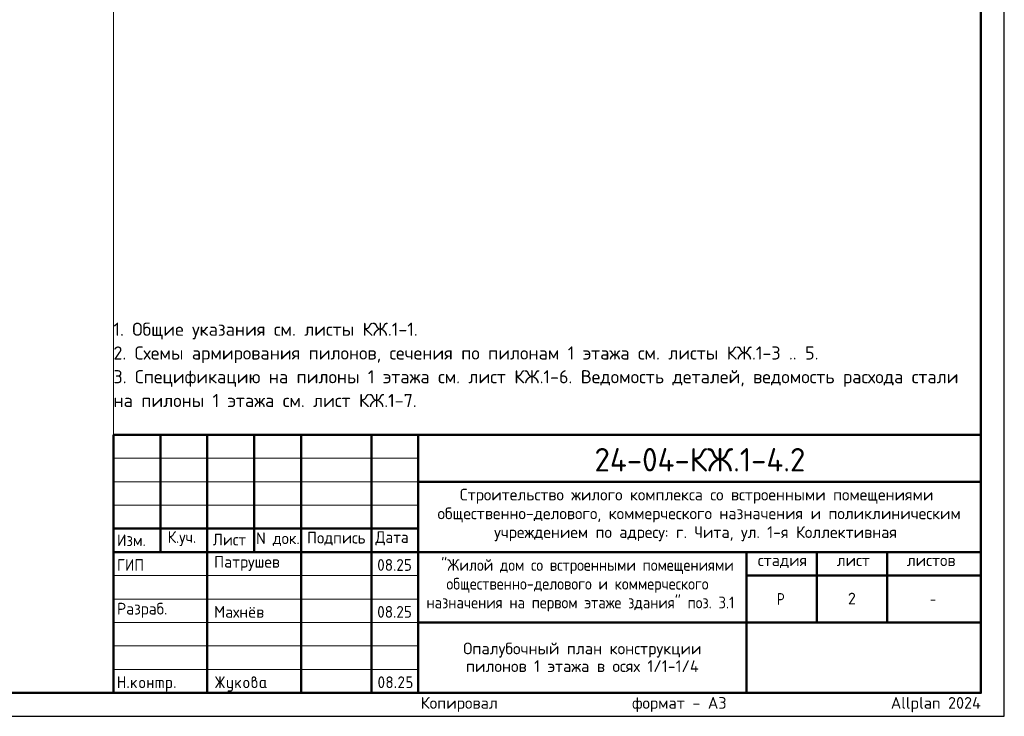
# Model space of a CAD drawing. Header units: millimetres. Extents: x 0 to 42000, y 0 to 29700.
# Tile 5 of 6: x 21000 to 42000, y 0 to 14850. Entities that reach past the tile are written whole.
import ezdxf

# ---------------------------------------------------------------- set-up
doc = ezdxf.new("R2010")
doc.units = ezdxf.units.MM
doc.layers.add('Standard', color=7, linetype='Continuous', lineweight=25)
doc.layers.add('Надписи', color=7, linetype='Continuous', lineweight=25)
doc.styles.add('ISOCPEUR', font='txt')

msp = doc.modelspace()

# ---------------------------------------------------------------- hatches: boundary and pattern name
at = {"layer": 'Standard', "linetype": 'Continuous', "lineweight": 25, "transparency": 33554687}
for points in [[(23099, 614), (23099, 839), (23099, 840), (23099, 842), (23099, 843), (23100, 844), (23100, 845), (23101, 846), (23101, 847), (23102, 848), (23103, 849), (23104, 850), (23105, 850), (23106, 851), (23107, 851), (23109, 851), (23110, 851), (23112, 851), (23113, 851), (23115, 851), (23116, 851), (23117, 851), (23118, 850), (23119, 850), (23120, 849), (23121, 848), (23122, 847), (23122, 846), (23123, 845), (23123, 844), (23124, 843), (23124, 842), (23124, 840), (23124, 839), (23124, 751), (23224, 751), (23224, 839), (23224, 840), (23224, 842), (23224, 843), (23225, 844), (23225, 845), (23226, 846), (23226, 847), (23227, 848), (23228, 849), (23229, 850), (23230, 850), (23231, 851), (23232, 851), (23233, 851), (23235, 851), (23236, 851), (23238, 851), (23239, 851), (23241, 851), (23242, 851), (23243, 850), (23244, 850), (23245, 849), (23246, 848), (23247, 847), (23247, 846), (23248, 845), (23248, 844), (23249, 843), (23249, 842), (23249, 840), (23249, 839), (23249, 614), (23249, 612), (23249, 611), (23249, 609), (23248, 608), (23248, 607), (23247, 606), (23247, 605), (23246, 604), (23245, 604), (23244, 603), (23243, 602), (23242, 602), (23241, 602), (23239, 601), (23238, 601), (23236, 601), (23235, 601), (23233, 601), (23232, 602), (23231, 602), (23230, 602), (23229, 603), (23228, 604), (23227, 604), (23226, 605), (23226, 606), (23225, 607), (23225, 608), (23224, 609), (23224, 611), (23224, 612), (23224, 614), (23224, 726), (23124, 726), (23124, 614), (23124, 612), (23124, 611), (23124, 609), (23123, 608), (23123, 607), (23122, 606), (23122, 605), (23121, 604), (23120, 604), (23119, 603), (23118, 602), (23117, 602), (23116, 602), (23115, 601), (23113, 601), (23112, 601), (23110, 601), (23109, 601), (23107, 602), (23106, 602), (23105, 602), (23104, 603), (23103, 604), (23102, 604), (23101, 605), (23101, 606), (23100, 607), (23100, 608), (23099, 609), (23099, 611), (23099, 612)], [(25259, 704), (25194, 607), (25193, 605), (25192, 604), (25191, 603), (25190, 603), (25188, 602), (25187, 602), (25185, 601), (25183, 601), (25182, 601), (25180, 601), (25179, 602), (25178, 602), (25177, 603), (25176, 603), (25175, 604), (25174, 605), (25173, 605), (25173, 606), (25172, 607), (25172, 609), (25171, 610), (25171, 611), (25171, 613), (25171, 614), (25171, 616), (25172, 618), (25172, 619), (25173, 621), (25243, 726), (25173, 832), (25172, 833), (25172, 835), (25171, 837), (25171, 838), (25171, 840), (25171, 841), (25171, 843), (25172, 844), (25172, 845), (25173, 846), (25173, 847), (25174, 848), (25175, 849), (25176, 849), (25177, 850), (25178, 850), (25179, 851), (25181, 851), (25182, 851), (25184, 851), (25185, 851), (25187, 851), (25188, 851), (25189, 850), (25191, 849), (25192, 848), (25193, 847), (25194, 846), (25259, 749), (25259, 839), (25259, 840), (25259, 842), (25259, 843), (25259, 844), (25260, 845), (25260, 846), (25261, 847), (25262, 848), (25262, 849), (25263, 850), (25264, 850), (25266, 851), (25267, 851), (25268, 851), (25269, 851), (25271, 851), (25273, 851), (25274, 851), (25275, 851), (25277, 851), (25278, 850), (25279, 850), (25280, 849), (25280, 848), (25281, 847), (25282, 846), (25282, 845), (25283, 844), (25283, 843), (25283, 842), (25284, 840), (25284, 839), (25284, 749), (25348, 846), (25349, 847), (25350, 848), (25351, 849), (25353, 850), (25354, 851), (25356, 851), (25357, 851), (25359, 851), (25360, 851), (25361, 851), (25362, 851), (25363, 850), (25365, 850), (25366, 849), (25367, 848), (25367, 847), (25368, 847), (25369, 846), (25370, 845), (25370, 843), (25371, 842), (25371, 841), (25371, 840), (25371, 839), (25371, 837), (25371, 835), (25370, 833), (25369, 832), (25299, 726), (25369, 621), (25370, 619), (25371, 617), (25371, 616), (25371, 614), (25371, 613), (25371, 611), (25371, 610), (25370, 609), (25370, 608), (25369, 607), (25368, 606), (25368, 605), (25367, 604), (25366, 603), (25365, 603), (25364, 602), (25363, 602), (25361, 602), (25360, 601), (25359, 601), (25357, 601), (25356, 602), (25354, 602), (25353, 603), (25351, 603), (25350, 604), (25349, 605), (25348, 607), (25284, 704), (25284, 614), (25284, 612), (25283, 611), (25283, 609), (25283, 608), (25282, 607), (25282, 606), (25281, 605), (25280, 604), (25280, 604), (25279, 603), (25278, 602), (25277, 602), (25275, 602), (25274, 601), (25273, 601), (25271, 601), (25269, 601), (25268, 601), (25267, 602), (25266, 602), (25264, 602), (25263, 603), (25262, 604), (25262, 604), (25261, 605), (25260, 606), (25260, 607), (25259, 608), (25259, 609), (25259, 611), (25259, 612), (25259, 614)], [(29137, 851), (29140, 851), (29144, 851), (29147, 851), (29150, 850), (29153, 850), (29156, 849), (29158, 848), (29161, 847), (29164, 846), (29167, 844), (29169, 843), (29172, 841), (29174, 839), (29177, 837), (29179, 835), (29181, 833), (29184, 831), (29186, 828), (29188, 826), (29189, 823), (29191, 821), (29193, 818), (29194, 816), (29195, 813), (29196, 810), (29197, 807), (29198, 804), (29198, 801), (29199, 798), (29199, 795), (29200, 792), (29200, 789), (29200, 784), (29199, 780), (29198, 775), (29197, 771), (29195, 766), (29193, 762), (29191, 757), (29188, 753), (29110, 626), (29187, 626), (29189, 626), (29190, 626), (29191, 626), (29193, 626), (29194, 625), (29195, 625), (29196, 624), (29197, 623), (29197, 622), (29198, 621), (29198, 620), (29199, 619), (29199, 618), (29199, 617), (29200, 615), (29200, 614), (29200, 612), (29199, 611), (29199, 610), (29199, 608), (29198, 607), (29198, 606), (29197, 605), (29197, 604), (29196, 604), (29195, 603), (29194, 602), (29193, 602), (29191, 602), (29190, 601), (29189, 601), (29187, 601), (29087, 601), (29086, 601), (29084, 601), (29083, 602), (29082, 602), (29081, 602), (29080, 603), (29079, 604), (29078, 604), (29077, 605), (29076, 606), (29076, 607), (29075, 608), (29075, 609), (29075, 611), (29075, 612), (29075, 614), (29075, 616), (29075, 617), (29076, 619), (29077, 621), (29168, 768), (29170, 771), (29171, 773), (29172, 776), (29173, 778), (29174, 781), (29174, 783), (29175, 786), (29175, 789), (29175, 793), (29174, 796), (29173, 800), (29172, 803), (29171, 806), (29168, 809), (29166, 813), (29164, 815), (29161, 818), (29158, 820), (29155, 822), (29152, 823), (29148, 825), (29145, 826), (29141, 826), (29137, 826), (29135, 826), (29132, 826), (29129, 825), (29127, 824), (29124, 823), (29122, 822), (29119, 820), (29117, 818), (29114, 816), (29112, 814), (29110, 812), (29107, 809), (29105, 806), (29103, 802), (29100, 799), (29098, 795), (29097, 793), (29096, 792), (29095, 791), (29094, 790), (29092, 790), (29091, 789), (29089, 789), (29087, 789), (29086, 789), (29084, 789), (29083, 789), (29082, 790), (29081, 790), (29080, 791), (29079, 791), (29078, 792), (29077, 793), (29076, 794), (29076, 795), (29075, 796), (29075, 797), (29075, 798), (29075, 800), (29075, 801), (29075, 803), (29075, 804), (29075, 805), (29076, 806), (29079, 812), (29082, 817), (29085, 822), (29088, 826), (29092, 830), (29095, 834), (29099, 837), (29103, 840), (29107, 843), (29111, 845), (29115, 847), (29119, 848), (29123, 850), (29128, 851), (29132, 851)], [(29250, 739), (29250, 839), (29250, 840), (29250, 842), (29250, 843), (29250, 844), (29251, 845), (29251, 846), (29252, 847), (29253, 848), (29253, 849), (29254, 850), (29255, 850), (29257, 851), (29258, 851), (29259, 851), (29261, 851), (29262, 851), (29349, 851), (29351, 851), (29352, 851), (29354, 851), (29355, 851), (29356, 850), (29357, 850), (29358, 849), (29359, 848), (29359, 847), (29360, 846), (29361, 845), (29361, 844), (29361, 843), (29362, 842), (29362, 840), (29362, 839), (29362, 837), (29362, 836), (29361, 834), (29361, 833), (29361, 832), (29360, 831), (29359, 830), (29359, 829), (29358, 829), (29357, 828), (29356, 827), (29355, 827), (29354, 827), (29352, 826), (29351, 826), (29349, 826), (29275, 826), (29275, 751), (29312, 751), (29315, 751), (29318, 751), (29322, 751), (29324, 750), (29327, 750), (29330, 749), (29333, 748), (29336, 747), (29339, 746), (29341, 744), (29344, 743), (29347, 741), (29349, 739), (29351, 737), (29354, 735), (29356, 733), (29358, 731), (29360, 728), (29362, 726), (29364, 723), (29366, 721), (29367, 718), (29369, 715), (29370, 713), (29371, 710), (29372, 707), (29373, 704), (29373, 701), (29374, 698), (29374, 695), (29374, 692), (29374, 689), (29374, 664), (29374, 661), (29374, 657), (29374, 654), (29373, 651), (29373, 648), (29372, 645), (29371, 643), (29370, 640), (29369, 637), (29367, 634), (29366, 632), (29364, 629), (29362, 627), (29360, 624), (29358, 622), (29356, 620), (29354, 617), (29351, 615), (29349, 613), (29346, 612), (29344, 610), (29341, 608), (29339, 607), (29336, 606), (29333, 605), (29330, 604), (29327, 603), (29324, 602), (29321, 602), (29318, 602), (29315, 601), (29312, 601), (29262, 601), (29261, 601), (29259, 601), (29258, 602), (29257, 602), (29255, 602), (29254, 603), (29253, 604), (29253, 604), (29252, 605), (29251, 606), (29251, 607), (29250, 608), (29250, 610), (29250, 611), (29250, 612), (29250, 614), (29250, 615), (29250, 617), (29250, 618), (29250, 619), (29251, 620), (29251, 621), (29252, 622), (29253, 623), (29253, 624), (29254, 625), (29255, 625), (29257, 626), (29258, 626), (29259, 626), (29261, 626), (29262, 626), (29312, 626), (29316, 626), (29319, 627), (29323, 628), (29326, 629), (29330, 630), (29333, 632), (29336, 634), (29338, 637), (29341, 640), (29343, 643), (29345, 646), (29347, 649), (29348, 653), (29349, 656), (29349, 660), (29349, 664), (29349, 689), (29349, 693), (29349, 696), (29348, 700), (29347, 703), (29345, 707), (29343, 710), (29341, 713), (29338, 715), (29336, 718), (29333, 720), (29330, 722), (29326, 724), (29323, 725), (29319, 726), (29316, 726), (29312, 726), (29262, 726), (29261, 726), (29259, 726), (29258, 727), (29257, 727), (29255, 727), (29254, 728), (29253, 729), (29253, 729), (29252, 730), (29251, 731), (29251, 732), (29250, 733), (29250, 734), (29250, 736), (29250, 737)], [(23299, 626), (23299, 628), (23299, 629), (23299, 631), (23300, 632), (23300, 633), (23301, 634), (23301, 635), (23302, 636), (23303, 637), (23304, 637), (23305, 638), (23306, 638), (23307, 638), (23309, 639), (23310, 639), (23312, 639), (23313, 639), (23314, 639), (23316, 638), (23317, 638), (23318, 638), (23319, 637), (23320, 637), (23321, 636), (23322, 635), (23322, 634), (23323, 633), (23323, 632), (23324, 631), (23324, 629), (23324, 628), (23324, 626), (23324, 614), (23324, 612), (23324, 611), (23324, 610), (23323, 608), (23323, 607), (23322, 606), (23322, 605), (23321, 604), (23320, 604), (23319, 603), (23318, 602), (23317, 602), (23316, 602), (23314, 601), (23313, 601), (23312, 601), (23310, 601), (23309, 601), (23307, 602), (23306, 602), (23305, 602), (23304, 603), (23303, 604), (23302, 604), (23301, 605), (23301, 606), (23300, 607), (23300, 608), (23299, 610), (23299, 611), (23299, 612), (23299, 614)], [(23399, 694), (23478, 773), (23478, 773), (23479, 774), (23480, 775), (23482, 775), (23483, 776), (23484, 776), (23485, 776), (23486, 776), (23488, 776), (23489, 776), (23491, 776), (23492, 775), (23493, 775), (23494, 774), (23495, 774), (23496, 773), (23497, 772), (23497, 771), (23498, 770), (23498, 769), (23499, 768), (23499, 767), (23499, 765), (23499, 764), (23499, 762), (23499, 761), (23498, 760), (23498, 759), (23497, 758), (23497, 757), (23496, 756), (23495, 755), (23440, 700), (23496, 621), (23498, 619), (23498, 617), (23499, 616), (23499, 614), (23499, 612), (23499, 611), (23499, 609), (23498, 608), (23498, 607), (23497, 606), (23497, 605), (23496, 604), (23495, 604), (23494, 603), (23493, 602), (23492, 602), (23491, 602), (23489, 601), (23488, 601), (23486, 601), (23485, 601), (23483, 602), (23482, 602), (23480, 603), (23479, 603), (23478, 604), (23477, 605), (23476, 607), (23422, 682), (23399, 659), (23399, 614), (23399, 612), (23399, 611), (23399, 609), (23398, 608), (23398, 607), (23397, 606), (23397, 605), (23396, 604), (23395, 604), (23394, 603), (23393, 602), (23392, 602), (23391, 602), (23389, 601), (23388, 601), (23386, 601), (23385, 601), (23383, 601), (23382, 602), (23381, 602), (23380, 602), (23379, 603), (23378, 604), (23377, 604), (23376, 605), (23376, 606), (23375, 607), (23375, 608), (23374, 609), (23374, 611), (23374, 612), (23374, 614), (23374, 764), (23374, 765), (23374, 767), (23374, 768), (23375, 769), (23375, 770), (23376, 771), (23376, 772), (23377, 773), (23378, 774), (23379, 774), (23380, 775), (23381, 775), (23382, 776), (23383, 776), (23385, 776), (23386, 776), (23388, 776), (23389, 776), (23391, 776), (23392, 775), (23393, 775), (23394, 774), (23395, 774), (23396, 773), (23397, 772), (23397, 771), (23398, 770), (23398, 769), (23399, 768), (23399, 767), (23399, 765), (23399, 764)], [(23749, 676), (23749, 614), (23749, 612), (23748, 611), (23748, 609), (23748, 608), (23747, 607), (23747, 606), (23746, 605), (23746, 604), (23745, 604), (23744, 603), (23743, 602), (23742, 602), (23740, 602), (23739, 601), (23738, 601), (23736, 601), (23735, 601), (23733, 601), (23732, 602), (23731, 602), (23729, 602), (23729, 603), (23728, 604), (23727, 604), (23726, 605), (23725, 606), (23725, 607), (23724, 608), (23724, 609), (23724, 611), (23724, 612), (23724, 614), (23724, 764), (23724, 765), (23724, 767), (23724, 768), (23724, 769), (23725, 770), (23725, 771), (23726, 772), (23727, 773), (23728, 774), (23729, 774), (23729, 775), (23731, 775), (23732, 776), (23733, 776), (23735, 776), (23736, 776), (23738, 776), (23739, 776), (23740, 776), (23742, 775), (23743, 775), (23744, 774), (23745, 774), (23746, 773), (23746, 772), (23747, 771), (23747, 770), (23748, 769), (23748, 768), (23748, 767), (23749, 765), (23749, 764), (23749, 701), (23823, 701), (23823, 764), (23823, 765), (23824, 767), (23824, 768), (23824, 769), (23825, 770), (23825, 771), (23826, 772), (23826, 773), (23827, 774), (23828, 774), (23829, 775), (23830, 775), (23832, 776), (23833, 776), (23834, 776), (23836, 776), (23837, 776), (23839, 776), (23840, 776), (23841, 775), (23843, 775), (23843, 774), (23844, 774), (23845, 773), (23846, 772), (23847, 771), (23847, 770), (23848, 769), (23848, 768), (23848, 767), (23848, 765), (23848, 764), (23848, 614), (23848, 612), (23848, 611), (23848, 609), (23848, 608), (23847, 607), (23847, 606), (23846, 605), (23845, 604), (23844, 604), (23843, 603), (23843, 602), (23841, 602), (23840, 602), (23839, 601), (23837, 601), (23836, 601), (23834, 601), (23833, 601), (23832, 602), (23830, 602), (23829, 602), (23828, 603), (23827, 604), (23826, 604), (23826, 605), (23825, 606), (23825, 607), (23824, 608), (23824, 609), (23824, 611), (23823, 612), (23823, 614), (23823, 676)], [(23911, 776), (24023, 776), (24026, 776), (24028, 776), (24031, 776), (24033, 775), (24036, 775), (24038, 774), (24040, 773), (24043, 773), (24045, 772), (24047, 770), (24049, 769), (24051, 768), (24053, 767), (24055, 765), (24057, 763), (24059, 762), (24061, 760), (24062, 758), (24064, 756), (24065, 754), (24067, 752), (24068, 750), (24069, 748), (24070, 745), (24071, 743), (24071, 741), (24072, 739), (24072, 736), (24073, 734), (24073, 731), (24073, 729), (24073, 726), (24073, 614), (24073, 612), (24073, 611), (24073, 609), (24073, 608), (24072, 607), (24072, 606), (24071, 605), (24070, 604), (24069, 604), (24068, 603), (24067, 602), (24066, 602), (24065, 602), (24064, 601), (24062, 601), (24061, 601), (24059, 601), (24058, 601), (24057, 602), (24055, 602), (24054, 602), (24053, 603), (24052, 604), (24051, 604), (24051, 605), (24050, 606), (24049, 607), (24049, 608), (24049, 609), (24048, 611), (24048, 612), (24048, 614), (24048, 726), (24048, 729), (24048, 731), (24047, 734), (24046, 736), (24046, 738), (24044, 740), (24043, 742), (24041, 744), (24039, 746), (24037, 747), (24035, 748), (24033, 749), (24031, 750), (24028, 751), (24026, 751), (24023, 751), (23998, 751), (23998, 614), (23998, 612), (23998, 611), (23998, 609), (23998, 608), (23997, 607), (23997, 606), (23996, 605), (23995, 604), (23995, 604), (23994, 603), (23993, 602), (23991, 602), (23990, 602), (23989, 601), (23987, 601), (23986, 601), (23984, 601), (23983, 601), (23982, 602), (23980, 602), (23979, 602), (23978, 603), (23977, 604), (23977, 604), (23976, 605), (23975, 606), (23975, 607), (23974, 608), (23974, 609), (23974, 611), (23973, 612), (23973, 614), (23973, 751), (23924, 751), (23924, 614), (23924, 612), (23923, 611), (23923, 609), (23923, 608), (23922, 607), (23922, 606), (23921, 605), (23920, 604), (23920, 604), (23919, 603), (23918, 602), (23916, 602), (23915, 602), (23914, 601), (23913, 601), (23911, 601), (23909, 601), (23908, 601), (23907, 602), (23906, 602), (23904, 602), (23903, 603), (23902, 604), (23902, 604), (23901, 605), (23900, 606), (23900, 607), (23899, 608), (23899, 609), (23899, 611), (23898, 612), (23898, 614), (23898, 764), (23898, 765), (23899, 767), (23899, 768), (23899, 769), (23900, 770), (23900, 771), (23901, 772), (23902, 773), (23902, 774), (23903, 774), (23904, 775), (23906, 775), (23907, 776), (23908, 776), (23909, 776)], [(24298, 626), (24298, 628), (24298, 629), (24299, 631), (24299, 632), (24299, 633), (24300, 634), (24301, 635), (24301, 636), (24302, 637), (24303, 637), (24304, 638), (24305, 638), (24307, 638), (24308, 639), (24309, 639), (24311, 639), (24312, 639), (24314, 639), (24315, 638), (24316, 638), (24317, 638), (24318, 637), (24319, 637), (24320, 636), (24321, 635), (24322, 634), (24322, 633), (24323, 632), (24323, 631), (24323, 629), (24323, 628), (24323, 626), (24323, 614), (24323, 612), (24323, 611), (24323, 610), (24323, 608), (24322, 607), (24322, 606), (24321, 605), (24320, 604), (24319, 604), (24318, 603), (24317, 602), (24316, 602), (24315, 602), (24314, 601), (24312, 601), (24311, 601), (24309, 601), (24308, 601), (24307, 602), (24305, 602), (24304, 602), (24303, 603), (24302, 604), (24301, 604), (24301, 605), (24300, 606), (24299, 607), (24299, 608), (24299, 610), (24298, 611), (24298, 612), (24298, 614)], [(25521, 576), (25521, 601), (25471, 601), (25468, 601), (25466, 602), (25463, 602), (25461, 602), (25458, 603), (25456, 603), (25454, 604), (25452, 605), (25449, 606), (25447, 607), (25445, 608), (25443, 609), (25441, 611), (25439, 612), (25437, 614), (25436, 616), (25434, 618), (25432, 620), (25431, 622), (25429, 624), (25428, 626), (25427, 628), (25426, 630), (25425, 632), (25424, 634), (25423, 637), (25422, 639), (25422, 641), (25422, 644), (25421, 646), (25421, 649), (25421, 651), (25421, 764), (25421, 765), (25421, 767), (25421, 768), (25422, 769), (25422, 770), (25423, 771), (25423, 772), (25424, 773), (25425, 774), (25426, 774), (25427, 775), (25428, 775), (25429, 776), (25431, 776), (25432, 776), (25434, 776), (25435, 776), (25437, 776), (25438, 776), (25439, 775), (25440, 775), (25441, 774), (25442, 774), (25443, 773), (25444, 772), (25444, 771), (25445, 770), (25445, 769), (25446, 768), (25446, 767), (25446, 765), (25446, 764), (25446, 651), (25446, 649), (25447, 646), (25447, 644), (25448, 642), (25449, 640), (25450, 638), (25452, 636), (25454, 634), (25455, 632), (25457, 630), (25459, 629), (25462, 628), (25464, 627), (25466, 627), (25468, 626), (25471, 626), (25521, 626), (25521, 764), (25521, 765), (25521, 767), (25521, 768), (25522, 769), (25522, 770), (25523, 771), (25523, 772), (25524, 773), (25525, 774), (25526, 774), (25527, 775), (25528, 775), (25529, 776), (25530, 776), (25532, 776), (25533, 776), (25535, 776), (25536, 776), (25538, 776), (25539, 775), (25540, 775), (25541, 774), (25542, 774), (25543, 773), (25544, 772), (25544, 771), (25545, 770), (25545, 769), (25545, 768), (25546, 767), (25546, 765), (25546, 764), (25546, 576), (25546, 574), (25546, 571), (25545, 569), (25545, 566), (25545, 564), (25544, 562), (25543, 559), (25542, 557), (25541, 555), (25540, 553), (25539, 551), (25538, 549), (25537, 547), (25535, 545), (25533, 543), (25532, 541), (25530, 539), (25528, 538), (25526, 536), (25524, 535), (25522, 533), (25520, 532), (25518, 531), (25516, 530), (25514, 529), (25511, 528), (25509, 528), (25507, 527), (25504, 527), (25502, 527), (25499, 526), (25497, 526), (25446, 526), (25445, 526), (25443, 527), (25442, 527), (25441, 527), (25440, 528), (25439, 528), (25438, 529), (25437, 529), (25436, 530), (25435, 531), (25435, 532), (25434, 533), (25434, 535), (25434, 536), (25434, 537), (25434, 539), (25434, 540), (25434, 541), (25434, 542), (25435, 544), (25435, 545), (25436, 546), (25436, 547), (25437, 548), (25438, 549), (25439, 549), (25440, 550), (25442, 550), (25443, 551), (25444, 551), (25445, 551), (25446, 551), (25496, 551), (25499, 551), (25501, 552), (25503, 552), (25506, 553), (25508, 554), (25510, 555), (25512, 557), (25514, 558), (25515, 560), (25517, 562), (25518, 564), (25519, 566), (25520, 568), (25520, 571), (25521, 573)], [(25621, 694), (25700, 773), (25700, 773), (25701, 774), (25702, 775), (25704, 775), (25705, 776), (25706, 776), (25707, 776), (25708, 776), (25710, 776), (25711, 776), (25713, 776), (25714, 775), (25715, 775), (25716, 774), (25717, 774), (25718, 773), (25719, 772), (25719, 771), (25720, 770), (25720, 769), (25721, 768), (25721, 767), (25721, 765), (25721, 764), (25721, 762), (25721, 761), (25721, 760), (25720, 759), (25720, 758), (25719, 757), (25718, 756), (25717, 755), (25662, 700), (25719, 621), (25720, 619), (25720, 617), (25721, 616), (25721, 614), (25721, 612), (25721, 611), (25721, 609), (25720, 608), (25720, 607), (25719, 606), (25719, 605), (25718, 604), (25717, 604), (25716, 603), (25715, 602), (25714, 602), (25713, 602), (25711, 601), (25710, 601), (25708, 601), (25707, 601), (25705, 602), (25704, 602), (25703, 603), (25701, 603), (25700, 604), (25699, 605), (25698, 607), (25644, 682), (25621, 659), (25621, 614), (25621, 612), (25621, 611), (25621, 609), (25620, 608), (25620, 607), (25619, 606), (25619, 605), (25618, 604), (25617, 604), (25616, 603), (25615, 602), (25614, 602), (25613, 602), (25611, 601), (25610, 601), (25608, 601), (25607, 601), (25606, 601), (25604, 602), (25603, 602), (25602, 602), (25601, 603), (25600, 604), (25599, 604), (25598, 605), (25598, 606), (25597, 607), (25597, 608), (25596, 609), (25596, 611), (25596, 612), (25596, 614), (25596, 764), (25596, 765), (25596, 767), (25596, 768), (25597, 769), (25597, 770), (25598, 771), (25598, 772), (25599, 773), (25600, 774), (25601, 774), (25602, 775), (25603, 775), (25604, 776), (25606, 776), (25607, 776), (25608, 776), (25610, 776), (25611, 776), (25613, 776), (25614, 775), (25615, 775), (25616, 774), (25617, 774), (25618, 773), (25619, 772), (25619, 771), (25620, 770), (25620, 769), (25621, 768), (25621, 767), (25621, 765), (25621, 764)], [(29000, 626), (29000, 628), (29000, 629), (29000, 631), (29001, 632), (29001, 633), (29002, 634), (29002, 635), (29003, 636), (29004, 637), (29005, 637), (29006, 638), (29007, 638), (29008, 638), (29009, 639), (29011, 639), (29012, 639), (29014, 639), (29015, 639), (29017, 638), (29018, 638), (29019, 638), (29020, 637), (29021, 637), (29022, 636), (29023, 635), (29023, 634), (29024, 633), (29024, 632), (29024, 631), (29025, 629), (29025, 628), (29025, 626), (29025, 614), (29025, 612), (29025, 611), (29024, 610), (29024, 608), (29024, 607), (29023, 606), (29023, 605), (29022, 604), (29021, 604), (29020, 603), (29019, 602), (29018, 602), (29017, 602), (29015, 601), (29014, 601), (29012, 601), (29011, 601), (29009, 601), (29008, 602), (29007, 602), (29006, 602), (29005, 603), (29004, 604), (29003, 604), (29002, 605), (29002, 606), (29001, 607), (29001, 608), (29000, 610), (29000, 611), (29000, 612), (29000, 614)]]:
    msp.add_hatch(color=7, dxfattribs=at).paths.add_polyline_path(points, flags=16)
h = msp.add_hatch(color=7, dxfattribs=at)
h.paths.add_polyline_path([(25971, 764), (25975, 767), (25979, 769), (25982, 772), (25986, 773), (25990, 775), (25993, 775), (25997, 776), (26000, 776), (26002, 776), (26004, 777), (26006, 777), (26007, 778), (26009, 779), (26011, 781), (26013, 783), (26014, 785), (26016, 787), (26017, 789), (26018, 791), (26019, 793), (26020, 795), (26020, 797), (26021, 799), (26021, 801), (26021, 804), (26020, 806), (26020, 809), (26019, 811), (26018, 813), (26017, 815), (26015, 817), (26014, 819), (26012, 821), (26010, 822), (26008, 824), (26005, 824), (26003, 825), (26001, 826), (25998, 826), (25996, 826), (25993, 826), (25991, 826), (25988, 825), (25986, 824), (25984, 823), (25982, 822), (25980, 821), (25978, 819), (25976, 817), (25975, 815), (25973, 813), (25973, 811), (25972, 809), (25971, 806), (25971, 804), (25971, 801)])
h.paths.add_polyline_path([(26033, 771), (26037, 769), (26041, 767), (26045, 765), (26048, 762), (26052, 759), (26055, 756), (26058, 752), (26060, 748), (26063, 744), (26065, 740), (26067, 736), (26068, 732), (26069, 727), (26070, 723), (26070, 718), (26070, 714), (26070, 664), (26070, 661), (26070, 657), (26070, 654), (26069, 651), (26069, 648), (26068, 645), (26067, 642), (26066, 640), (26065, 637), (26063, 634), (26062, 632), (26060, 629), (26058, 627), (26056, 624), (26054, 622), (26052, 619), (26050, 617), (26048, 615), (26045, 613), (26043, 612), (26040, 610), (26037, 608), (26035, 607), (26032, 606), (26029, 605), (26026, 604), (26024, 603), (26021, 602), (26018, 602), (26014, 602), (26011, 601), (26008, 601), (26005, 601), (26002, 602), (25999, 602), (25996, 602), (25993, 603), (25990, 604), (25987, 605), (25984, 606), (25981, 607), (25979, 608), (25976, 610), (25973, 612), (25971, 613), (25968, 615), (25966, 617), (25964, 620), (25962, 622), (25960, 624), (25958, 627), (25956, 629), (25954, 632), (25953, 634), (25951, 637), (25950, 640), (25949, 643), (25948, 645), (25947, 648), (25947, 651), (25946, 654), (25946, 657), (25946, 661), (25946, 664), (25946, 801), (25946, 804), (25946, 806), (25946, 809), (25947, 811), (25947, 814), (25948, 816), (25948, 818), (25949, 821), (25950, 823), (25951, 825), (25953, 827), (25954, 829), (25955, 831), (25957, 833), (25958, 835), (25960, 837), (25962, 839), (25964, 840), (25966, 842), (25968, 843), (25970, 845), (25972, 846), (25974, 847), (25976, 848), (25979, 849), (25981, 849), (25983, 850), (25986, 850), (25988, 851), (25990, 851), (25993, 851), (25996, 851), (25998, 851), (26001, 851), (26003, 851), (26006, 850), (26008, 850), (26010, 849), (26013, 849), (26015, 848), (26017, 847), (26019, 846), (26021, 844), (26023, 843), (26025, 842), (26027, 840), (26029, 839), (26031, 837), (26033, 835), (26034, 833), (26036, 831), (26037, 829), (26039, 827), (26040, 825), (26041, 823), (26042, 821), (26043, 818), (26043, 816), (26044, 814), (26045, 811), (26045, 809), (26045, 806), (26045, 804), (26045, 801), (26045, 797), (26045, 792), (26044, 788), (26042, 784), (26041, 781), (26038, 777), (26036, 774)], flags=16)
h.paths.add_polyline_path([(26045, 664), (26045, 714), (26045, 718), (26045, 721), (26044, 725), (26043, 728), (26041, 732), (26039, 735), (26037, 738), (26035, 740), (26032, 743), (26029, 745), (26026, 747), (26023, 749), (26019, 750), (26016, 751), (26012, 751), (26008, 751), (26004, 751), (26001, 751), (25997, 750), (25994, 749), (25990, 747), (25987, 745), (25984, 743), (25982, 740), (25979, 738), (25977, 735), (25975, 732), (25973, 728), (25972, 725), (25971, 721), (25971, 718), (25971, 714), (25971, 664), (25971, 660), (25971, 656), (25972, 653), (25973, 649), (25975, 646), (25977, 643), (25979, 640), (25982, 637), (25984, 634), (25987, 632), (25990, 630), (25994, 629), (25997, 628), (26001, 627), (26004, 626), (26008, 626), (26012, 626), (26016, 627), (26019, 628), (26023, 629), (26026, 630), (26029, 633), (26032, 635), (26035, 637), (26037, 640), (26039, 643), (26041, 646), (26043, 649), (26044, 653), (26045, 656), (26045, 660)])
h = msp.add_hatch(color=7, dxfattribs=at)
h.paths.add_polyline_path([(28750, 726), (28750, 734), (28749, 742), (28749, 749), (28748, 756), (28747, 764), (28746, 771), (28745, 778), (28743, 785), (28742, 790), (28741, 795), (28739, 799), (28738, 803), (28736, 807), (28734, 810), (28732, 813), (28731, 816), (28729, 818), (28727, 820), (28724, 822), (28722, 824), (28720, 825), (28718, 826), (28715, 826), (28712, 826), (28710, 826), (28708, 826), (28705, 825), (28703, 824), (28701, 822), (28699, 820), (28696, 818), (28695, 816), (28693, 813), (28691, 810), (28689, 807), (28688, 803), (28686, 799), (28685, 794), (28683, 790), (28682, 785), (28680, 778), (28679, 770), (28678, 763), (28677, 756), (28676, 749), (28676, 741), (28675, 734), (28675, 726), (28675, 719), (28676, 711), (28676, 704), (28677, 696), (28678, 689), (28679, 682), (28680, 675), (28682, 668), (28683, 663), (28684, 658), (28686, 654), (28687, 650), (28689, 646), (28691, 643), (28693, 639), (28694, 637), (28696, 634), (28698, 632), (28701, 630), (28703, 629), (28705, 628), (28707, 627), (28710, 626), (28712, 626), (28715, 626), (28718, 627), (28720, 628), (28722, 629), (28724, 630), (28727, 632), (28729, 634), (28731, 637), (28732, 639), (28734, 643), (28736, 646), (28738, 650), (28739, 654), (28741, 658), (28742, 663), (28743, 668), (28745, 675), (28746, 682), (28747, 689), (28748, 696), (28749, 704), (28749, 711), (28750, 719)])
h.paths.add_polyline_path([(28775, 726), (28775, 721), (28775, 715), (28775, 710), (28774, 705), (28774, 699), (28773, 694), (28773, 689), (28772, 685), (28771, 680), (28771, 675), (28770, 671), (28769, 666), (28768, 662), (28766, 657), (28765, 653), (28764, 649), (28762, 643), (28760, 638), (28757, 633), (28755, 628), (28752, 624), (28749, 620), (28746, 616), (28743, 613), (28740, 610), (28736, 608), (28733, 606), (28729, 604), (28725, 603), (28721, 602), (28717, 601), (28712, 601), (28708, 601), (28704, 602), (28700, 603), (28696, 604), (28692, 606), (28689, 608), (28685, 610), (28682, 613), (28679, 616), (28676, 620), (28673, 624), (28670, 628), (28668, 632), (28665, 638), (28663, 643), (28661, 649), (28660, 653), (28658, 657), (28657, 661), (28656, 666), (28655, 670), (28654, 675), (28654, 680), (28653, 684), (28652, 689), (28652, 694), (28651, 699), (28651, 705), (28650, 710), (28650, 715), (28650, 721), (28650, 726), (28650, 732), (28650, 737), (28650, 743), (28651, 748), (28651, 753), (28652, 758), (28652, 763), (28653, 768), (28654, 773), (28654, 778), (28655, 782), (28656, 787), (28657, 791), (28658, 795), (28660, 800), (28661, 804), (28663, 810), (28665, 815), (28668, 820), (28670, 825), (28673, 829), (28676, 833), (28679, 836), (28682, 839), (28685, 842), (28689, 845), (28692, 847), (28696, 848), (28700, 850), (28704, 851), (28708, 851), (28712, 851), (28717, 851), (28721, 851), (28725, 850), (28729, 848), (28733, 847), (28736, 845), (28740, 842), (28743, 839), (28746, 836), (28749, 833), (28752, 829), (28755, 824), (28757, 820), (28760, 815), (28762, 810), (28764, 804), (28765, 799), (28766, 795), (28768, 791), (28769, 787), (28770, 782), (28771, 777), (28771, 773), (28772, 768), (28773, 763), (28773, 758), (28774, 753), (28774, 748), (28775, 743), (28775, 737), (28775, 732)], flags=16)
h = msp.add_hatch(color=7, dxfattribs=at)
h.paths.add_polyline_path([(28887, 626), (28891, 626), (28895, 627), (28898, 628), (28902, 629), (28905, 630), (28908, 632), (28911, 634), (28914, 637), (28917, 640), (28919, 643), (28921, 646), (28922, 649), (28923, 653), (28924, 656), (28925, 660), (28925, 664), (28925, 689), (28925, 693), (28924, 696), (28923, 700), (28922, 703), (28921, 707), (28919, 710), (28916, 713), (28914, 715), (28911, 718), (28908, 720), (28905, 722), (28902, 724), (28898, 725), (28895, 726), (28891, 726), (28887, 726), (28883, 726), (28880, 726), (28876, 725), (28873, 724), (28870, 722), (28867, 720), (28864, 718), (28861, 715), (28858, 713), (28856, 710), (28854, 707), (28853, 703), (28851, 700), (28851, 696), (28850, 693), (28850, 689), (28850, 664), (28850, 660), (28851, 656), (28851, 653), (28853, 649), (28854, 646), (28856, 643), (28858, 640), (28861, 637), (28864, 634), (28867, 632), (28870, 630), (28873, 629), (28876, 628), (28880, 627), (28883, 626)])
h.paths.add_polyline_path([(28887, 601), (28884, 601), (28881, 602), (28878, 602), (28875, 602), (28872, 603), (28869, 604), (28866, 605), (28863, 606), (28861, 607), (28858, 608), (28855, 610), (28853, 612), (28850, 613), (28848, 615), (28845, 617), (28843, 620), (28841, 622), (28839, 624), (28837, 627), (28835, 629), (28834, 632), (28832, 634), (28831, 637), (28830, 640), (28828, 643), (28828, 645), (28827, 648), (28826, 651), (28826, 654), (28825, 657), (28825, 661), (28825, 664), (28825, 689), (28825, 693), (28825, 696), (28826, 700), (28827, 704), (28827, 707), (28828, 710), (28830, 714), (28831, 717), (28833, 720), (28835, 723), (28837, 726), (28839, 729), (28841, 731), (28844, 734), (28847, 736), (28850, 739), (28847, 741), (28844, 744), (28841, 746), (28839, 749), (28837, 752), (28835, 755), (28833, 758), (28831, 761), (28830, 764), (28828, 767), (28827, 771), (28827, 774), (28826, 778), (28825, 781), (28825, 785), (28825, 789), (28825, 792), (28825, 795), (28826, 798), (28826, 801), (28827, 804), (28828, 807), (28828, 810), (28830, 813), (28831, 816), (28832, 818), (28834, 821), (28835, 823), (28837, 826), (28839, 828), (28841, 831), (28843, 833), (28845, 835), (28848, 837), (28850, 839), (28853, 841), (28855, 843), (28858, 844), (28861, 846), (28863, 847), (28866, 848), (28869, 849), (28872, 850), (28875, 850), (28878, 851), (28881, 851), (28884, 851), (28887, 851), (28891, 851), (28894, 851), (28897, 851), (28900, 850), (28903, 850), (28906, 849), (28909, 848), (28911, 847), (28914, 846), (28917, 844), (28919, 843), (28922, 841), (28924, 839), (28927, 837), (28929, 835), (28932, 833), (28934, 831), (28936, 828), (28938, 826), (28939, 823), (28941, 821), (28943, 818), (28944, 816), (28945, 813), (28946, 810), (28947, 807), (28948, 804), (28949, 801), (28949, 798), (28949, 795), (28950, 792), (28950, 789), (28950, 785), (28949, 781), (28949, 778), (28948, 774), (28947, 771), (28946, 767), (28945, 764), (28943, 761), (28942, 758), (28940, 755), (28938, 752), (28936, 749), (28933, 746), (28931, 744), (28928, 741), (28925, 739), (28929, 735), (28933, 732), (28937, 728), (28939, 724), (28942, 719), (28944, 715), (28946, 710), (28947, 705), (28948, 704), (28948, 702), (28948, 701), (28948, 699), (28949, 697), (28949, 695), (28949, 692), (28949, 690), (28949, 687), (28949, 684), (28950, 681), (28950, 678), (28950, 675), (28950, 671), (28950, 668), (28950, 664), (28950, 661), (28949, 657), (28949, 654), (28949, 651), (28948, 648), (28947, 645), (28946, 643), (28945, 640), (28944, 637), (28943, 634), (28941, 632), (28939, 629), (28938, 627), (28936, 624), (28934, 622), (28932, 620), (28929, 617), (28927, 615), (28924, 613), (28922, 612), (28919, 610), (28917, 608), (28914, 607), (28911, 606), (28909, 605), (28906, 604), (28903, 603), (28900, 602), (28897, 602), (28894, 602), (28891, 601)], flags=16)
h.paths.add_polyline_path([(28887, 751), (28891, 751), (28895, 752), (28898, 753), (28902, 754), (28905, 755), (28908, 757), (28911, 759), (28914, 762), (28917, 765), (28919, 768), (28921, 771), (28922, 774), (28923, 778), (28924, 781), (28925, 785), (28925, 789), (28925, 793), (28924, 796), (28923, 800), (28922, 803), (28921, 806), (28919, 809), (28916, 812), (28914, 815), (28911, 818), (28908, 820), (28905, 822), (28902, 823), (28898, 825), (28895, 826), (28891, 826), (28887, 826), (28883, 826), (28880, 826), (28876, 825), (28873, 823), (28870, 822), (28867, 820), (28864, 818), (28861, 815), (28858, 813), (28856, 810), (28854, 807), (28853, 803), (28851, 800), (28851, 796), (28850, 793), (28850, 789), (28850, 785), (28851, 781), (28851, 778), (28853, 774), (28854, 771), (28856, 768), (28858, 765), (28861, 762), (28864, 759), (28867, 757), (28870, 755), (28873, 754), (28876, 753), (28880, 752), (28883, 751)])
h = msp.add_hatch(color=7, dxfattribs=at)
h.paths.add_polyline_path([(23549, 664), (23549, 714), (23549, 717), (23549, 720), (23549, 723), (23550, 726), (23550, 729), (23551, 732), (23552, 735), (23553, 738), (23554, 740), (23556, 743), (23557, 746), (23559, 748), (23561, 751), (23563, 753), (23565, 756), (23567, 758), (23569, 760), (23572, 762), (23574, 764), (23577, 766), (23579, 768), (23582, 769), (23584, 770), (23587, 772), (23590, 773), (23593, 774), (23596, 774), (23599, 775), (23602, 776), (23605, 776), (23608, 776), (23611, 776), (23614, 776), (23618, 776), (23621, 776), (23624, 775), (23627, 774), (23630, 774), (23633, 773), (23635, 772), (23638, 770), (23641, 769), (23643, 768), (23646, 766), (23648, 764), (23651, 762), (23653, 760), (23655, 758), (23658, 756), (23660, 753), (23662, 751), (23663, 749), (23665, 746), (23666, 743), (23668, 741), (23669, 738), (23670, 735), (23671, 732), (23672, 729), (23672, 726), (23673, 723), (23673, 720), (23674, 717), (23674, 714), (23674, 664), (23674, 660), (23673, 657), (23673, 654), (23672, 651), (23672, 648), (23671, 645), (23670, 642), (23669, 640), (23668, 637), (23666, 634), (23665, 632), (23663, 629), (23662, 627), (23660, 624), (23658, 622), (23655, 620), (23653, 617), (23651, 615), (23648, 613), (23646, 612), (23643, 610), (23641, 608), (23638, 607), (23635, 606), (23632, 605), (23629, 604), (23627, 603), (23624, 602), (23621, 602), (23617, 602), (23614, 601), (23611, 601), (23608, 601), (23605, 602), (23602, 602), (23599, 602), (23596, 603), (23593, 604), (23590, 605), (23587, 606), (23584, 607), (23582, 608), (23579, 610), (23577, 612), (23574, 613), (23572, 615), (23569, 617), (23567, 620), (23565, 622), (23563, 624), (23561, 627), (23559, 629), (23557, 632), (23556, 634), (23554, 637), (23553, 640), (23552, 642), (23551, 645), (23550, 648), (23550, 651), (23549, 654), (23549, 657), (23549, 660)], flags=16)
h.paths.add_polyline_path([(23648, 664), (23648, 714), (23648, 718), (23648, 721), (23647, 725), (23646, 728), (23644, 732), (23642, 735), (23640, 738), (23638, 740), (23635, 743), (23632, 745), (23629, 747), (23625, 749), (23622, 750), (23619, 751), (23615, 751), (23611, 751), (23607, 751), (23604, 751), (23600, 750), (23597, 749), (23594, 747), (23590, 745), (23587, 743), (23585, 740), (23582, 738), (23580, 735), (23578, 732), (23577, 728), (23575, 725), (23574, 721), (23574, 718), (23574, 714), (23574, 664), (23574, 660), (23574, 656), (23575, 653), (23577, 649), (23578, 646), (23580, 643), (23582, 640), (23585, 637), (23587, 634), (23590, 632), (23593, 630), (23597, 629), (23600, 628), (23604, 627), (23607, 626), (23611, 626), (23615, 626), (23619, 627), (23622, 628), (23625, 629), (23629, 630), (23632, 633), (23635, 635), (23638, 637), (23640, 640), (23642, 643), (23644, 646), (23646, 649), (23647, 653), (23648, 656), (23648, 660)])
h = msp.add_hatch(color=7, dxfattribs=at)
h.paths.add_polyline_path([(24123, 764), (24123, 765), (24124, 767), (24124, 768), (24124, 769), (24125, 770), (24125, 771), (24126, 772), (24127, 773), (24127, 774), (24128, 774), (24129, 775), (24130, 775), (24132, 776), (24133, 776), (24134, 776), (24136, 776), (24198, 776), (24201, 776), (24203, 776), (24206, 776), (24208, 775), (24211, 775), (24213, 774), (24215, 773), (24218, 773), (24220, 772), (24222, 770), (24224, 769), (24226, 768), (24228, 767), (24230, 765), (24232, 763), (24234, 762), (24236, 760), (24237, 758), (24239, 756), (24240, 754), (24241, 752), (24243, 750), (24244, 748), (24245, 746), (24245, 743), (24246, 741), (24247, 739), (24247, 736), (24248, 734), (24248, 731), (24248, 729), (24248, 726), (24248, 651), (24248, 649), (24248, 646), (24248, 644), (24247, 641), (24247, 639), (24246, 637), (24245, 634), (24245, 632), (24244, 630), (24243, 628), (24241, 626), (24240, 624), (24239, 622), (24237, 620), (24236, 618), (24234, 616), (24232, 614), (24230, 612), (24228, 611), (24226, 609), (24224, 608), (24222, 607), (24220, 606), (24218, 605), (24215, 604), (24213, 603), (24211, 603), (24208, 602), (24206, 602), (24203, 602), (24201, 601), (24198, 601), (24148, 601), (24148, 539), (24148, 537), (24148, 536), (24148, 535), (24148, 533), (24147, 532), (24147, 531), (24146, 530), (24145, 529), (24145, 529), (24144, 528), (24143, 528), (24141, 527), (24140, 527), (24139, 527), (24138, 526), (24136, 526), (24134, 526), (24133, 527), (24132, 527), (24130, 527), (24129, 528), (24128, 528), (24127, 529), (24127, 529), (24126, 530), (24125, 531), (24125, 532), (24124, 533), (24124, 535), (24124, 536), (24123, 537), (24123, 539)], flags=16)
h.paths.add_polyline_path([(24148, 751), (24148, 626), (24198, 626), (24201, 626), (24203, 627), (24206, 627), (24208, 628), (24210, 629), (24212, 630), (24214, 632), (24216, 634), (24218, 635), (24219, 637), (24220, 639), (24221, 642), (24222, 644), (24223, 646), (24223, 649), (24223, 651), (24223, 726), (24223, 729), (24223, 731), (24222, 734), (24221, 736), (24220, 738), (24219, 740), (24218, 742), (24216, 744), (24214, 746), (24212, 747), (24210, 748), (24208, 749), (24206, 750), (24203, 751), (24201, 751), (24198, 751)])
h = msp.add_hatch(color=7, dxfattribs=at)
h.paths.add_polyline_path([(25771, 664), (25771, 714), (25771, 717), (25771, 720), (25771, 723), (25772, 726), (25773, 729), (25773, 732), (25774, 735), (25775, 738), (25777, 740), (25778, 743), (25779, 746), (25781, 748), (25783, 751), (25785, 753), (25787, 756), (25789, 758), (25791, 760), (25794, 762), (25796, 764), (25799, 766), (25801, 768), (25804, 769), (25806, 770), (25809, 772), (25812, 773), (25815, 774), (25818, 774), (25821, 775), (25824, 776), (25827, 776), (25830, 776), (25833, 776), (25836, 776), (25840, 776), (25843, 776), (25846, 775), (25849, 774), (25852, 774), (25855, 773), (25857, 772), (25860, 770), (25863, 769), (25865, 768), (25868, 766), (25871, 764), (25873, 762), (25875, 760), (25878, 758), (25880, 756), (25882, 753), (25884, 751), (25885, 749), (25887, 746), (25889, 743), (25890, 741), (25891, 738), (25892, 735), (25893, 732), (25894, 729), (25894, 726), (25895, 723), (25895, 720), (25896, 717), (25896, 714), (25896, 664), (25896, 660), (25895, 657), (25895, 654), (25894, 651), (25894, 648), (25893, 645), (25892, 642), (25891, 640), (25890, 637), (25888, 634), (25887, 632), (25885, 629), (25884, 627), (25882, 624), (25880, 622), (25877, 620), (25875, 617), (25873, 615), (25870, 613), (25868, 612), (25865, 610), (25863, 608), (25860, 607), (25857, 606), (25854, 605), (25852, 604), (25849, 603), (25846, 602), (25843, 602), (25840, 602), (25836, 601), (25833, 601), (25830, 601), (25827, 602), (25824, 602), (25821, 602), (25818, 603), (25815, 604), (25812, 605), (25809, 606), (25806, 607), (25804, 608), (25801, 610), (25799, 612), (25796, 613), (25794, 615), (25791, 617), (25789, 620), (25787, 622), (25785, 624), (25783, 627), (25781, 629), (25779, 632), (25778, 634), (25777, 637), (25775, 640), (25774, 642), (25773, 645), (25773, 648), (25772, 651), (25771, 654), (25771, 657), (25771, 660)], flags=16)
h.paths.add_polyline_path([(25871, 664), (25871, 714), (25871, 718), (25870, 721), (25869, 725), (25868, 728), (25866, 732), (25864, 735), (25862, 738), (25860, 740), (25857, 743), (25854, 745), (25851, 747), (25848, 749), (25844, 750), (25841, 751), (25837, 751), (25833, 751), (25829, 751), (25826, 751), (25822, 750), (25819, 749), (25816, 747), (25813, 745), (25810, 743), (25807, 740), (25804, 738), (25802, 735), (25800, 732), (25799, 728), (25797, 725), (25797, 721), (25796, 718), (25796, 714), (25796, 664), (25796, 660), (25797, 656), (25797, 653), (25799, 649), (25800, 646), (25802, 643), (25804, 640), (25807, 637), (25809, 634), (25812, 632), (25815, 630), (25819, 629), (25822, 628), (25826, 627), (25829, 626), (25833, 626), (25837, 626), (25841, 627), (25844, 628), (25848, 629), (25851, 630), (25854, 633), (25857, 635), (25860, 637), (25862, 640), (25864, 643), (25866, 646), (25868, 649), (25869, 653), (25870, 656), (25871, 660)])
h = msp.add_hatch(color=7, dxfattribs=at)
h.paths.add_polyline_path([(26220, 751), (26170, 751), (26168, 751), (26165, 751), (26163, 750), (26161, 749), (26159, 748), (26157, 747), (26155, 746), (26153, 744), (26151, 742), (26150, 740), (26148, 738), (26147, 736), (26147, 734), (26146, 731), (26146, 729), (26146, 726), (26146, 651), (26146, 649), (26146, 646), (26147, 644), (26147, 642), (26148, 640), (26150, 638), (26151, 636), (26153, 634), (26155, 632), (26157, 630), (26159, 629), (26161, 628), (26163, 627), (26166, 627), (26168, 626), (26170, 626), (26195, 626), (26198, 626), (26200, 627), (26203, 627), (26205, 628), (26207, 629), (26209, 630), (26211, 632), (26213, 634), (26215, 635), (26216, 637), (26218, 639), (26218, 642), (26219, 644), (26220, 646), (26220, 649), (26220, 651)])
h.paths.add_polyline_path([(26270, 614), (26270, 612), (26270, 611), (26270, 609), (26270, 608), (26269, 607), (26269, 606), (26268, 605), (26267, 604), (26266, 604), (26265, 603), (26264, 602), (26263, 602), (26262, 602), (26261, 601), (26259, 601), (26258, 601), (26253, 601), (26249, 602), (26246, 603), (26242, 605), (26238, 606), (26235, 609), (26232, 611), (26229, 615), (26226, 611), (26222, 609), (26218, 606), (26214, 605), (26210, 603), (26205, 602), (26200, 601), (26195, 601), (26170, 601), (26168, 601), (26165, 602), (26163, 602), (26160, 602), (26158, 603), (26156, 603), (26153, 604), (26151, 605), (26149, 606), (26147, 607), (26145, 608), (26143, 609), (26141, 611), (26139, 612), (26137, 614), (26135, 616), (26133, 618), (26132, 619), (26130, 621), (26129, 623), (26127, 625), (26126, 628), (26125, 630), (26124, 632), (26123, 634), (26123, 636), (26122, 639), (26121, 641), (26121, 644), (26121, 646), (26121, 649), (26121, 651), (26121, 726), (26121, 729), (26121, 731), (26121, 734), (26121, 736), (26122, 739), (26123, 741), (26123, 743), (26124, 746), (26125, 748), (26126, 750), (26127, 752), (26129, 754), (26130, 756), (26132, 758), (26133, 760), (26135, 762), (26137, 763), (26139, 765), (26141, 767), (26143, 768), (26145, 769), (26147, 770), (26149, 772), (26151, 773), (26153, 773), (26156, 774), (26158, 775), (26160, 775), (26163, 776), (26165, 776), (26168, 776), (26170, 776), (26233, 776), (26234, 776), (26236, 776), (26237, 776), (26238, 775), (26239, 775), (26240, 774), (26241, 774), (26242, 773), (26243, 772), (26244, 771), (26244, 770), (26245, 769), (26245, 768), (26245, 767), (26245, 765), (26245, 764), (26245, 639), (26245, 637), (26246, 636), (26246, 634), (26246, 633), (26246, 632), (26247, 631), (26248, 630), (26248, 629), (26249, 629), (26250, 628), (26251, 627), (26252, 627), (26254, 627), (26255, 626), (26256, 626), (26258, 626), (26259, 626), (26261, 626), (26262, 626), (26263, 625), (26264, 625), (26265, 625), (26266, 624), (26267, 623), (26268, 622), (26269, 621), (26269, 620), (26270, 619), (26270, 618), (26270, 617), (26270, 615)], flags=16)

# ---------------------------------------------------------------- linework, layer by layer
at = {"layer": 'Standard', "color": 7, "linetype": 'Continuous', "lineweight": 50, "transparency": 33554687}
for p, q in [((23000, 500), (23000, 6000)), ((23000, 6000), (41500, 6000)), ((24000, 3500), (24000, 6000)), ((25000, 500), (25000, 6000)), ((26000, 3500), (26000, 6000)), ((27000, 500), (27000, 6000)), ((28500, 500), (28500, 6000)), ((29500, 500), (29500, 6000)), ((29500, 5000), (41500, 5000)), ((23000, 4000), (29500, 4000)), ((23000, 4000), (29500, 4000)), ((23000, 3500), (29500, 3500)), ((23000, 3500), (29500, 3500)), ((29500, 3500), (41500, 3500)), ((36500, 2000), (36500, 3500)), ((38000, 2000), (38000, 3500)), ((39500, 2000), (39500, 3500)), ((36500, 3000), (41500, 3000)), ((29500, 2000), (41500, 2000)), ((36500, 500), (36500, 2000)), ((36500, 500), (36500, 2000))]:
    msp.add_line(p, q, dxfattribs=at)
at = {"layer": 'Standard', "color": 7, "linetype": 'Continuous', "lineweight": 25, "transparency": 33554687}
for p, q in [((41500, 500), (41500, 6000)), ((23000, 500), (41500, 500)), ((23000, 500), (41500, 500)), ((23000, 500), (41500, 500))]:
    msp.add_line(p, q, dxfattribs=at)
at = {"layer": 'Standard', "color": 7, "linetype": 'Continuous', "lineweight": 13, "transparency": 33554687}
for p, q in [((23000, 5500), (29500, 5500)), ((23000, 5000), (29500, 5000)), ((23000, 4500), (29500, 4500)), ((23000, 3000), (29500, 3000)), ((23000, 2500), (29500, 2500)), ((23000, 2500), (29500, 2500)), ((23000, 2000), (29500, 2000)), ((23000, 2000), (29500, 2000)), ((23000, 1500), (29500, 1500)), ((23000, 1000), (29500, 1000))]:
    msp.add_line(p, q, dxfattribs=at)
at = {"layer": 'Standard', "color": 7, "linetype": 'Continuous', "lineweight": 25, "transparency": 33554687}
msp.add_lwpolyline([(0, 0), (42000, 0), (42000, 29700), (0, 29700), (0, 0)], close=True, dxfattribs=at)
at = {"layer": 'Standard', "color": 7, "linetype": 'Continuous', "lineweight": 50, "transparency": 33554687}
msp.add_lwpolyline([(2000, 29200), (41500, 29200), (41500, 500), (2000, 500), (2000, 29200)], close=True, dxfattribs=at)
at = {"layer": 'Standard', "color": 7, "linetype": 'Continuous', "lineweight": 13, "transparency": 33554687}
msp.add_lwpolyline([(23000, 29200), (2000, 29200), (2000, 500), (23000, 500), (23000, 29200)], dxfattribs=at)
at = {"layer": 'Standard', "color": 7, "linetype": 'Continuous', "lineweight": 25, "transparency": 33554687}
msp.add_lwpolyline([(41500, 6000), (23000, 6000), (23000, 500), (41500, 500), (41500, 6000)], dxfattribs=at)

# ---------------------------------------------------------------- texts
at = {"layer": 'Standard', "color": 7, "linetype": 'Continuous', "lineweight": 13, "transparency": 33554687, "insert": (23000, 8391), "char_height": 280, "width": 18162.9, "attachment_point": 1, "line_spacing_factor": 1.084337}
msp.add_mtext('\\A1;{\\fISOCPEUR|i0|b0;\\H279.999995;\\W1.000000;\\C7;1. Общие указания см. листы КЖ.1-1.}\\P{\\fISOCPEUR|i0|b0;\\H279.999995;\\W1.000000;\\C7;2. Схемы армирования пилонов, сечения по пилонам 1 этажа см. листы КЖ.1-3 .. 5.}\\P{\\fISOCPEUR|i0|b0;\\H279.999995;\\W1.000000;\\C7;3. Спецификацию на пилоны 1 этажа см. лист КЖ.1-6. Ведомость деталей, ведомость расхода стали}\\P{\\fISOCPEUR|i0|b0;\\H279.999995;\\W1.000000;\\C7;на пилоны 1 этажа см. лист КЖ.1-7.}\\P', dxfattribs=at)
at = {"layer": 'Standard', "color": 7, "linetype": 'Continuous', "lineweight": 50, "transparency": 33554687, "insert": (33260, 5218), "char_height": 500, "width": 4986.98, "attachment_point": 7, "style": 'ISOCPEUR'}
msp.add_mtext('\\W0.96;24-04-КЖ.1-4.2', dxfattribs=at)
at = {"layer": 'Standard', "color": 7, "linetype": 'Continuous', "lineweight": 25, "transparency": 33554687, "char_height": 250, "attachment_point": 7, "style": 'ISOCPEUR'}
for s, insert, width in [('\\W0.99;Строительство жилого комплекса со встроенными помещениями', (30388, 4533), 10343.94), ('\\W0.99;общественно-делового, коммерческого назначения и поликлиническим', (29912, 4133), 11292.27), ('\\W0.99;учреждением по адресу: г. Чита, ул. 1-я Коллективная', (31119, 3733), 8881.18), ('\\W0.93;Изм.', (23074, 3628), 752.88), ('\\W0.93;К.уч.', (24156, 3628), 816.01), ('\\W0.94;Лист', (25119, 3643), 866.93), ('\\W0.95;N док.', (26043, 3631), 1068.13), ('\\W0.96;Подпись', (27129, 3643), 1344.28), ('\\W0.94;Дата', (28588, 3643), 967.74), ('\\W0.90;"Жилой дом со встроенными помещениями', (29989, 3033), 6132.51), ('\\W0.92;ГИП', (23074, 3101), 689.6), ('\\W0.97;Патрушев', (25146, 3101), 1670.19), ('\\W0.94;08.25', (28625, 3101), 891.68), ('\\W0.90;общественно-делового и коммерческого', (30102, 2633), 5904.55), ('\\W0.99;стадия    лист     листов', (36743, 3162), 4372.59), ('\\W0.90;назначения на первом этаже здания" поз. 3.1', (29676, 2233), 6756.08), ('\\W0.80;Р', (37150, 2375), 299.86), ('\\W0.96;Разраб.', (23074, 2101), 1306.55), ('\\W0.96;Махнёв', (25146, 2101), 1243.9), ('\\W0.94;08.25', (28625, 2101), 891.68), ('\\W0.78;-', (40412, 2375), 272.01)]:
    msp.add_mtext(s, dxfattribs=dict(at, insert=insert, width=width))
at = {"layer": 'Standard', "color": 7, "linetype": 'Continuous', "lineweight": 25, "transparency": 33554687, "insert": (33000, 1571), "char_height": 250, "width": 5166.88, "attachment_point": 2, "line_spacing_factor": 0.903614}
msp.add_mtext('\\A1;{\\fISOCPEUR|i0|b0;\\H250.000000;\\W1.000000;\\C7;Опалубочный план конструкции}\\P{\\fISOCPEUR|i0|b0;\\H250.000000;\\W1.000000;\\C7;пилонов 1 этажа в осях 1/1-1/4}\\P', dxfattribs=at)
at = {"layer": 'Standard', "color": 8, "linetype": 'Continuous', "lineweight": 13, "transparency": 33554687, "insert": (41500, 248), "char_height": 250, "width": 11749.46, "attachment_point": 6, "style": 'ISOCPEUR'}
msp.add_mtext('\\A1;{\\fISOCPEUR|i0|b0;\\H250.000000;\\W1.000000;\\C8;Копировал                  формат - А3                      Allplan 2024}\\P', dxfattribs=at)
at = {"layer": 'Надписи', "color": 7, "linetype": 'Continuous', "lineweight": 13, "transparency": 33554687, "insert": (38750, 2510), "char_height": 250, "width": 272.22, "attachment_point": 5, "style": 'ISOCPEUR'}
msp.add_mtext('\\A1;{\\fISOCPEUR|i0|b0;\\H250.000000;\\W1.000000;\\C7;2}\\P', dxfattribs=at)

doc.saveas('drawing.dxf')
